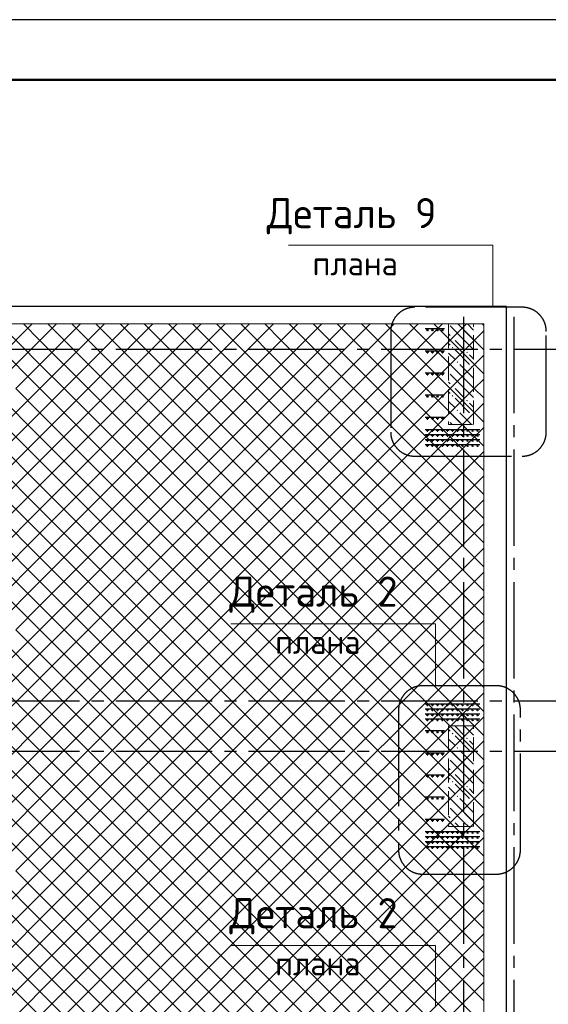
# Model space of a CAD drawing. Header units: millimetres. Extents: x 0 to 50400, y -143 to 35640.
# Tile 11 of 12: x 35650 to 40907, y 25843 to 35640. Entities that reach past the tile are written whole.
import ezdxf

# ---------------------------------------------------------------- set-up
doc = ezdxf.new("R2010")
doc.units = ezdxf.units.MM
doc.linetypes.add('______2', pattern=[324, 240, -84.00000000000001])
doc.linetypes.add('______5', pattern=[1320, 960, -120, 120, -120])
for name, color, linetype, lineweight in [('Standard', 7, 'Continuous', 25), ('ЖБ Перекрытие верхний уровень', 7, 'Continuous', 35), ('ЖБ Пилон', 7, 'Continuous', 35), ('Общий01', 7, 'Continuous', 13)]:
    doc.layers.add(name, color=color, linetype=linetype, lineweight=lineweight)
doc.layers.add('Вспомогательная арматура', color=7, linetype='Continuous', lineweight=18, true_color=0x656565)
doc.layers.add('Поперечная арматура', color=7, linetype='Continuous', lineweight=18, true_color=0x5a2814)
doc.layers.add('Оси', color=7, linetype='______5', true_color=0x656565)
doc.styles.add('ISOCPEUR', font='txt')

msp = doc.modelspace()

# ---------------------------------------------------------------- hatches: boundary and pattern name
at = {"layer": 'ЖБ Пилон', "linetype": 'Continuous', "lineweight": 18, "transparency": 33554687}
for points in [[(40043.7890625, 32569.29931640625), (40051.58935546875, 32577.099609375), (40059.38232421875, 32569.29931640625), (40051.58935546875, 32561.49169921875)], [(39947.79052734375, 32473.30078125), (39955.58349609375, 32481.08642578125), (39963.3837890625, 32473.30078125), (39955.58349609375, 32465.50048828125)], [(39947.79052734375, 32377.28759765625), (39955.58349609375, 32385.09521484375), (39963.3837890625, 32377.28759765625), (39955.58349609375, 32369.501953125)], [(40091.77734375, 32329.29931640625), (40099.5849609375, 32337.099609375), (40107.38525390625, 32329.29931640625), (40099.5849609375, 32321.49169921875)], [(39995.7861328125, 32233.30078125), (40003.58642578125, 32241.08642578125), (40011.38671875, 32233.30078125), (40003.58642578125, 32225.50048828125)], [(39915.1025390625, 32137.57351039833), (39915.38818359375, 32137.28759765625), (39915.1025390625, 32137.00248954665)], [(40139.78759765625, 32185.2978515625), (40147.587890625, 32193.09814453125), (40155.38818359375, 32185.2978515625), (40147.587890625, 32177.490234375)], [(40043.7890625, 32089.29931640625), (40051.58935546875, 32097.099609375), (40059.38232421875, 32089.29931640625), (40051.58935546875, 32081.49169921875)], [(39947.79052734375, 31993.30078125), (39955.58349609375, 32001.08642578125), (39963.3837890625, 31993.30078125), (39955.58349609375, 31985.50048828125)], [(39947.79052734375, 31897.28759765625), (39955.58349609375, 31905.09521484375), (39963.3837890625, 31897.28759765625), (39955.58349609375, 31889.501953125)], [(40091.77734375, 31849.29931640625), (40099.5849609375, 31857.099609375), (40107.38525390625, 31849.29931640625), (40099.5849609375, 31841.49169921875)], [(39995.7861328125, 31753.30078125), (40003.58642578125, 31761.08642578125), (40011.38671875, 31753.30078125), (40003.58642578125, 31745.50048828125)], [(39915.1025390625, 31657.57351039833), (39915.38818359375, 31657.28759765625), (39915.1025390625, 31657.00248954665)], [(40139.78759765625, 31705.2978515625), (40147.587890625, 31713.09814453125), (40155.38818359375, 31705.2978515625), (40147.587890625, 31697.490234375)], [(40046.8798828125, 31612.39013671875), (40051.58935546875, 31617.099609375), (40056.29440608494, 31612.39013671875)], [(39947.79052734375, 28537.28759765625), (39955.58349609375, 28545.09521484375), (39963.3837890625, 28537.28759765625), (39955.58349609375, 28529.501953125)], [(40091.77734375, 28489.29931640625), (40099.5849609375, 28497.099609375), (40107.38525390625, 28489.29931640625), (40099.5849609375, 28481.49169921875)], [(39995.7861328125, 28393.30078125), (40003.58642578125, 28401.08642578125), (40011.38671875, 28393.30078125), (40003.58642578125, 28385.4931640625)], [(40139.78759765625, 28345.29052734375), (40147.587890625, 28353.09814453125), (40155.38818359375, 28345.29052734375), (40147.587890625, 28337.490234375)], [(39915.10253906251, 28297.57351039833), (39915.38818359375, 28297.28759765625), (39915.10253906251, 28297.00248954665)], [(40043.7890625, 28249.29931640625), (40051.58935546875, 28257.099609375), (40059.38232421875, 28249.29931640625), (40051.58935546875, 28241.49169921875)], [(39947.79052734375, 28153.30078125), (39955.58349609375, 28161.08642578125), (39963.3837890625, 28153.30078125), (39955.58349609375, 28145.4931640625)], [(39947.79052734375, 28057.28759765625), (39955.58349609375, 28065.09521484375), (39963.3837890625, 28057.28759765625), (39955.58349609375, 28049.501953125)], [(40091.77734375, 28009.29931640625), (40099.5849609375, 28017.099609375), (40107.38525390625, 28009.29931640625), (40099.5849609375, 28001.49169921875)], [(39995.7861328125, 27913.30078125), (40003.58642578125, 27921.08642578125), (40011.38671875, 27913.30078125), (40003.58642578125, 27905.4931640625)], [(40139.78759765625, 27865.29052734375), (40147.587890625, 27873.09814453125), (40155.38818359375, 27865.29052734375), (40147.587890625, 27857.490234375)], [(39915.10253906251, 27817.57351039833), (39915.38818359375, 27817.28759765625), (39915.10253906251, 27817.00248954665)], [(40043.7890625, 27769.29931640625), (40051.58935546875, 27777.099609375), (40059.38232421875, 27769.29931640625), (40051.58935546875, 27761.49169921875)], [(39947.79052734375, 27673.30078125), (39955.58349609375, 27681.10107421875), (39963.3837890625, 27673.30078125), (39955.58349609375, 27665.4931640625)]]:
    msp.add_hatch(color=7, dxfattribs=at).paths.add_polyline_path(points, flags=16)

# ---------------------------------------------------------------- linework, layer by layer
at = {"layer": 'Standard', "color": 7, "linetype": '______5', "lineweight": -3, "transparency": 33554687}
for p, q in [((40647.19482421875, 32778.4716796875), (39580.048828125, 32778.4716796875)), ((39340.048828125, 32538.4716796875), (39340.048828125, 31536.62109375)), ((40887.19482421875, 31536.62109375), (40887.19482421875, 32538.4716796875)), ((39580.048828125, 31296.62109375), (40647.19482421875, 31296.62109375)), ((40390.283203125, 29012.607421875), (39658.13232421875, 29012.607421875)), ((39418.13232421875, 28772.607421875), (39418.13232421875, 27377.76123046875)), ((40630.283203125, 27377.76123046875), (40630.283203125, 28772.607421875)), ((39658.13232421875, 27137.76123046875), (40390.283203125, 27137.76123046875))]:
    msp.add_line(p, q, dxfattribs=at)
at = {"layer": 'Standard', "color": 7, "linetype": 'Continuous', "lineweight": 25, "transparency": 33554687}
msp.add_lwpolyline([(-1.364242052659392e-11, 0), (50400, 0), (50400, 35640), (-1.364242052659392e-11, 35640), (-1.364242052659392e-11, 0)], close=True, dxfattribs=at)
at = {"layer": 'Standard', "color": 7, "linetype": 'Continuous', "lineweight": 50, "transparency": 33554687}
msp.add_lwpolyline([(2399.999999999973, 35040), (49800, 35040), (49800, 600), (2400, 600), (2399.999999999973, 35040)], close=True, dxfattribs=at)
at = {"layer": 'Standard', "color": 254, "linetype": 'Continuous', "lineweight": -3, "true_color": 0xc4c4ff, "transparency": 33554687}
msp.add_lwpolyline([(8785.34912109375, 10041.3720703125), (40492.001953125, 10041.3720703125), (40492.001953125, 32784.68994140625), (8785.34912109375, 32784.68994140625), (8785.34912109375, 10041.3720703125)], dxfattribs=at)
at = {"layer": 'Standard', "color": 7, "linetype": '______5', "lineweight": -3, "transparency": 33554687}
for centre, start, end in [((39580.048828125, 32538.4716796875), 90, 180), ((40647.19482421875, 32538.4716796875), 0, 90), ((39580.048828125, 31536.62109375), 180, 270), ((40647.19482421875, 31536.62109375), 270, 0), ((39658.13232421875, 28772.607421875), 90, 180), ((40390.283203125, 28772.607421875), 0, 90), ((39658.13232421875, 27377.76123046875), 180, 270), ((40390.283203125, 27377.76123046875), 270, 0)]:
    msp.add_arc(centre, 240.0000125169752, start, end, dxfattribs=at)
at = {"layer": 'Вспомогательная арматура', "color": 7, "linetype": 'Continuous', "lineweight": 25, "transparency": 33554687}
for p, q in [((39876.10107421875, 32562.392578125), (39684.10400390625, 32562.392578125)), ((39876.10107421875, 32562.392578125), (39684.10400390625, 32562.392578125)), ((39876.10107421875, 32342.39501953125), (39684.10400390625, 32342.39501953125)), ((39876.10107421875, 32342.39501953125), (39684.10400390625, 32342.39501953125)), ((39876.10107421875, 32122.39013671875), (39684.10400390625, 32122.39013671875)), ((39876.10107421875, 32122.39013671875), (39684.10400390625, 32122.39013671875)), ((39876.10107421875, 31902.392578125), (39684.10400390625, 31902.392578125)), ((39876.10107421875, 31902.392578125), (39684.10400390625, 31902.392578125)), ((39876.10107421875, 31682.3876953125), (39684.10400390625, 31682.3876953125)), ((39876.10107421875, 31682.3876953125), (39684.10400390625, 31682.3876953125)), ((39684.10400390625, 31562.3876953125), (40226.103515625, 31562.3876953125)), ((39684.10400390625, 31562.3876953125), (40226.103515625, 31562.3876953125)), ((39684.10400390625, 31512.392578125), (40226.103515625, 31512.392578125)), ((39684.10400390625, 31512.392578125), (40226.103515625, 31512.392578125)), ((39684.10400390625, 31462.3974609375), (40226.103515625, 31462.3974609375)), ((39684.10400390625, 31462.3974609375), (40226.103515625, 31462.3974609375)), ((39684.10400390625, 31412.3876953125), (40226.103515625, 31412.3876953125)), ((39684.10400390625, 31412.3876953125), (40226.103515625, 31412.3876953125)), ((39684.10400390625, 28832.39501953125), (40226.103515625, 28832.39501953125)), ((39684.10400390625, 28832.39501953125), (40226.103515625, 28832.39501953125)), ((39684.10400390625, 28782.392578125), (40226.103515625, 28782.392578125)), ((39684.10400390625, 28782.392578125), (40226.103515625, 28782.392578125)), ((39684.10400390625, 28732.39013671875), (40226.103515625, 28732.39013671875)), ((39684.10400390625, 28732.39013671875), (40226.103515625, 28732.39013671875)), ((39684.10400390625, 28682.3876953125), (40226.103515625, 28682.3876953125)), ((39684.10400390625, 28682.3876953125), (40226.103515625, 28682.3876953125)), ((39876.10107421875, 28562.3876953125), (39684.10400390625, 28562.3876953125)), ((39876.10107421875, 28562.3876953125), (39684.10400390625, 28562.3876953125)), ((39876.10107421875, 28342.3974609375), (39684.10400390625, 28342.3974609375)), ((39876.10107421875, 28342.3974609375), (39684.10400390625, 28342.3974609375)), ((39876.10107421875, 28122.392578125), (39684.10400390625, 28122.392578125)), ((39876.10107421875, 28122.392578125), (39684.10400390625, 28122.392578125)), ((39876.10107421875, 27902.39501953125), (39684.10400390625, 27902.39501953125)), ((39876.10107421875, 27902.39501953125), (39684.10400390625, 27902.39501953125)), ((39876.10107421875, 27682.39013671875), (39684.10400390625, 27682.39013671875)), ((39876.10107421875, 27682.39013671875), (39684.10400390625, 27682.39013671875)), ((39684.10400390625, 27562.39013671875), (40226.103515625, 27562.39013671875)), ((39684.10400390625, 27562.39013671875), (40226.103515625, 27562.39013671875)), ((39684.10400390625, 27512.39501953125), (40226.103515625, 27512.39501953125)), ((39684.10400390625, 27512.39501953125), (40226.103515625, 27512.39501953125)), ((39684.10400390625, 27462.392578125), (40226.103515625, 27462.392578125)), ((39684.10400390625, 27462.392578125), (40226.103515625, 27462.392578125)), ((39684.10400390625, 27412.39013671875), (40226.103515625, 27412.39013671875)), ((39684.10400390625, 27412.39013671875), (40226.103515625, 27412.39013671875))]:
    msp.add_line(p, q, dxfattribs=at)
at = {"layer": 'ЖБ Перекрытие верхний уровень', "color": 7, "linetype": 'Continuous', "lineweight": 18, "transparency": 33554687}
for p, q in [((40265.10498046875, 32612.3876953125), (33664.92919921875, 32612.3876953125)), ((40265.10498046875, 10312.39013671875), (40265.10498046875, 32612.3876953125))]:
    msp.add_line(p, q, dxfattribs=at)
at = {"layer": 'ЖБ Перекрытие верхний уровень', "color": 254, "linetype": 'Continuous', "lineweight": 18, "transparency": 33554687}
for p, q in [((35131.58935546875, 31969.29931640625), (35774.677734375, 32612.3876953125)), ((35208.5009765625, 32612.3876953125), (35851.58935546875, 31969.29931640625)), ((35448.5009765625, 32612.3876953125), (35851.58935546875, 32209.29931640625)), ((35688.5009765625, 32612.3876953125), (35851.58935546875, 32449.29931640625)), ((35851.58935546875, 32449.29931640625), (36014.677734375, 32612.3876953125)), ((35851.58935546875, 32209.29931640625), (36254.677734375, 32612.3876953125)), ((35851.58935546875, 31969.29931640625), (36494.677734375, 32612.3876953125)), ((35928.5009765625, 32612.3876953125), (36571.58935546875, 31969.29931640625)), ((36091.58935546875, 31969.29931640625), (36734.677734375, 32612.3876953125)), ((36168.5009765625, 32612.3876953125), (36811.58935546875, 31969.29931640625)), ((36331.58935546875, 31969.29931640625), (36974.677734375, 32612.3876953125)), ((36408.5009765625, 32612.3876953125), (37051.58935546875, 31969.29931640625)), ((36571.58935546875, 31969.29931640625), (37214.677734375, 32612.3876953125)), ((36648.5009765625, 32612.3876953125), (37291.58935546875, 31969.29931640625)), ((36811.58935546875, 31969.29931640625), (37454.677734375, 32612.3876953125)), ((36888.5009765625, 32612.3876953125), (37531.58935546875, 31969.29931640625)), ((37051.58935546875, 31969.29931640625), (37694.677734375, 32612.3876953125)), ((37128.5009765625, 32612.3876953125), (37771.58935546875, 31969.29931640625)), ((37291.58935546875, 31969.29931640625), (37934.677734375, 32612.3876953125)), ((37368.5009765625, 32612.3876953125), (38011.58935546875, 31969.29931640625)), ((37531.58935546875, 31969.29931640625), (38174.677734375, 32612.3876953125)), ((37608.5009765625, 32612.3876953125), (38251.58935546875, 31969.29931640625)), ((37848.5009765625, 32612.3876953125), (38251.58935546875, 32209.29931640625)), ((38088.5009765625, 32612.3876953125), (38251.58935546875, 32449.29931640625)), ((38251.58935546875, 32449.29931640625), (38414.677734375, 32612.3876953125)), ((38251.58935546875, 32209.29931640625), (38654.677734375, 32612.3876953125)), ((38251.58935546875, 31969.29931640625), (38894.677734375, 32612.3876953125)), ((38328.5009765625, 32612.3876953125), (38971.58935546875, 31969.29931640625)), ((38491.58935546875, 31969.29931640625), (39134.677734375, 32612.3876953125)), ((38568.5009765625, 32612.3876953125), (39211.58935546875, 31969.29931640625)), ((38731.58935546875, 31969.29931640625), (39374.677734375, 32612.3876953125)), ((38808.5009765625, 32612.3876953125), (39451.58935546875, 31969.29931640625)), ((38971.58935546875, 31969.29931640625), (39614.677734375, 32612.3876953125)), ((39048.5009765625, 32612.3876953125), (39691.58935546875, 31969.29931640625)), ((39211.58935546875, 31969.29931640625), (39854.677734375, 32612.3876953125)), ((39288.5009765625, 32612.3876953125), (39931.58935546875, 31969.29931640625)), ((39451.58935546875, 31969.29931640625), (40094.677734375, 32612.3876953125)), ((39528.5009765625, 32612.3876953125), (40171.58935546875, 31969.29931640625)), ((39691.58935546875, 31969.29931640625), (40265.10498046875, 32542.81494140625)), ((39768.5009765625, 32612.3876953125), (40265.10498046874, 32115.78369140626)), ((40008.5009765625, 32612.3876953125), (40265.10498046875, 32355.78369140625)), ((40248.5009765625, 32612.3876953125), (40265.10498046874, 32595.78369140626)), ((35371.58935546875, 31969.29931640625), (35851.58935546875, 32449.29931640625)), ((35851.58935546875, 32449.29931640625), (36331.58935546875, 31969.29931640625)), ((37771.58935546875, 31969.29931640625), (38251.58935546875, 32449.29931640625)), ((38251.58935546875, 32449.29931640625), (38731.58935546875, 31969.29931640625)), ((39931.58935546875, 31969.29931640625), (40265.10498046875, 32302.81494140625)), ((35611.58935546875, 31969.29931640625), (35851.58935546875, 32209.29931640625)), ((35851.58935546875, 32209.29931640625), (36091.58935546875, 31969.29931640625)), ((38011.58935546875, 31969.29931640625), (38251.58935546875, 32209.29931640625)), ((38251.58935546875, 32209.29931640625), (38491.58935546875, 31969.29931640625)), ((40171.58935546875, 31969.29931640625), (40265.10498046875, 32062.81494140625)), ((33931.58935546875, 31969.29931640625), (35851.58935546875, 30049.29931640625)), ((34171.58935546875, 31969.29931640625), (35851.58935546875, 30289.29931640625)), ((34411.58935546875, 31969.29931640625), (35851.58935546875, 30529.29931640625)), ((34651.58935546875, 31969.29931640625), (35851.58935546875, 30769.29931640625)), ((34891.58935546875, 31969.29931640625), (35851.58935546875, 31009.29931640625)), ((35131.58935546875, 31969.29931640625), (35851.58935546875, 31249.29931640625)), ((35371.58935546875, 31969.29931640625), (35851.58935546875, 31489.29931640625)), ((35611.58935546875, 31969.29931640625), (35851.58935546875, 31729.29931640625)), ((35851.58935546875, 31729.29931640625), (36091.58935546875, 31969.29931640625)), ((35851.58935546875, 31489.29931640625), (36331.58935546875, 31969.29931640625)), ((35851.58935546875, 31249.29931640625), (36571.58935546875, 31969.29931640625)), ((35851.58935546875, 31009.29931640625), (36811.58935546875, 31969.29931640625)), ((35851.58935546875, 30769.29931640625), (37051.58935546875, 31969.29931640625)), ((35851.58935546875, 30529.29931640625), (37291.58935546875, 31969.29931640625)), ((35851.58935546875, 30289.29931640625), (37531.58935546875, 31969.29931640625)), ((35851.58935546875, 30049.29931640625), (37771.58935546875, 31969.29931640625)), ((35851.58935546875, 29809.29931640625), (38011.58935546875, 31969.29931640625)), ((35851.58935546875, 29569.29931640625), (38251.58935546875, 31969.29931640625)), ((35851.58935546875, 31969.29931640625), (38251.58935546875, 29569.29931640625)), ((36091.58935546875, 31969.29931640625), (38251.58935546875, 29809.29931640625)), ((36331.58935546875, 31969.29931640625), (38251.58935546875, 30049.29931640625)), ((36571.58935546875, 31969.29931640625), (38251.58935546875, 30289.29931640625)), ((36811.58935546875, 31969.29931640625), (38251.58935546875, 30529.29931640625)), ((37051.58935546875, 31969.29931640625), (38251.58935546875, 30769.29931640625)), ((37291.58935546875, 31969.29931640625), (38251.58935546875, 31009.29931640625)), ((37531.58935546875, 31969.29931640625), (38251.58935546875, 31249.29931640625)), ((37771.58935546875, 31969.29931640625), (38251.58935546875, 31489.29931640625)), ((38011.58935546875, 31969.29931640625), (38251.58935546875, 31729.29931640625)), ((38251.58935546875, 31729.29931640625), (38491.58935546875, 31969.29931640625)), ((38251.58935546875, 31489.29931640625), (38731.58935546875, 31969.29931640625)), ((38251.58935546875, 31249.29931640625), (38971.58935546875, 31969.29931640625)), ((38251.58935546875, 31009.29931640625), (39211.58935546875, 31969.29931640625)), ((38251.58935546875, 30769.29931640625), (39451.58935546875, 31969.29931640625)), ((38251.58935546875, 30529.29931640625), (39691.58935546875, 31969.29931640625)), ((38251.58935546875, 30289.29931640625), (39931.58935546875, 31969.29931640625)), ((38251.58935546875, 30049.29931640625), (40171.58935546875, 31969.29931640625)), ((38251.58935546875, 31969.29931640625), (40265.10498046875, 29955.78369140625)), ((38491.58935546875, 31969.29931640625), (40265.10498046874, 30195.78369140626)), ((38731.58935546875, 31969.29931640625), (40265.10498046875, 30435.78369140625)), ((38971.58935546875, 31969.29931640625), (40265.10498046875, 30675.78369140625)), ((39211.58935546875, 31969.29931640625), (40265.10498046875, 30915.78369140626)), ((39451.58935546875, 31969.29931640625), (40265.10498046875, 31155.78369140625)), ((39691.58935546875, 31969.29931640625), (40265.10498046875, 31395.78369140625)), ((39931.58935546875, 31969.29931640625), (40265.10498046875, 31635.78369140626)), ((40171.58935546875, 31969.29931640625), (40265.10498046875, 31875.78369140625)), ((38251.58935546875, 29809.29931640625), (40265.10498046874, 31822.81494140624)), ((35851.58935546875, 31729.29931640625), (38011.58935546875, 29569.29931640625)), ((36091.58935546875, 29569.29931640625), (38251.58935546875, 31729.29931640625)), ((38251.58935546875, 31729.29931640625), (40265.10498046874, 29715.78369140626)), ((38251.58935546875, 29569.29931640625), (40265.10498046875, 31582.81494140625)), ((35851.58935546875, 31489.29931640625), (37771.58935546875, 29569.29931640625)), ((36331.58935546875, 29569.29931640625), (38251.58935546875, 31489.29931640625)), ((38251.58935546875, 31489.29931640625), (40171.58935546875, 29569.29931640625)), ((38491.58935546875, 29569.29931640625), (40265.10498046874, 31342.81494140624)), ((35851.58935546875, 31249.29931640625), (37531.58935546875, 29569.29931640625)), ((36571.58935546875, 29569.29931640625), (38251.58935546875, 31249.29931640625)), ((38251.58935546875, 31249.29931640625), (39931.58935546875, 29569.29931640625)), ((38731.58935546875, 29569.29931640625), (40265.10498046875, 31102.81494140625)), ((35851.58935546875, 31009.29931640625), (37291.58935546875, 29569.29931640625)), ((36811.58935546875, 29569.29931640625), (38251.58935546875, 31009.29931640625)), ((38251.58935546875, 31009.29931640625), (39691.58935546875, 29569.29931640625)), ((38971.58935546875, 29569.29931640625), (40265.10498046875, 30862.81494140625)), ((34651.58935546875, 29569.29931640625), (35851.58935546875, 30769.29931640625)), ((35851.58935546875, 30769.29931640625), (37051.58935546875, 29569.29931640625)), ((37051.58935546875, 29569.29931640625), (38251.58935546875, 30769.29931640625)), ((38251.58935546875, 30769.29931640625), (39451.58935546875, 29569.29931640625)), ((39211.58935546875, 29569.29931640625), (40265.10498046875, 30622.81494140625)), ((34891.58935546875, 29569.29931640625), (35851.58935546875, 30529.29931640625)), ((35851.58935546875, 30529.29931640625), (36811.58935546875, 29569.29931640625)), ((37291.58935546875, 29569.29931640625), (38251.58935546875, 30529.29931640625)), ((38251.58935546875, 30529.29931640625), (39211.58935546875, 29569.29931640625)), ((39451.58935546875, 29569.29931640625), (40265.10498046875, 30382.81494140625)), ((35131.58935546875, 29569.29931640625), (35851.58935546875, 30289.29931640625)), ((35851.58935546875, 30289.29931640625), (36571.58935546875, 29569.29931640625)), ((37531.58935546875, 29569.29931640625), (38251.58935546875, 30289.29931640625)), ((38251.58935546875, 30289.29931640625), (38971.58935546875, 29569.29931640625)), ((39691.58935546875, 29569.29931640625), (40265.10498046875, 30142.81494140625)), ((35371.58935546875, 29569.29931640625), (35851.58935546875, 30049.29931640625)), ((35851.58935546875, 30049.29931640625), (36331.58935546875, 29569.29931640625)), ((37771.58935546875, 29569.29931640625), (38251.58935546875, 30049.29931640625)), ((38251.58935546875, 30049.29931640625), (38731.58935546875, 29569.29931640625)), ((39931.58935546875, 29569.29931640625), (40265.10498046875, 29902.81494140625)), ((35611.58935546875, 29569.29931640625), (35851.58935546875, 29809.29931640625)), ((35851.58935546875, 29809.29931640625), (36091.58935546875, 29569.29931640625)), ((38011.58935546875, 29569.29931640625), (38251.58935546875, 29809.29931640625)), ((38251.58935546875, 29809.29931640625), (38491.58935546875, 29569.29931640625)), ((40171.58935546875, 29569.29931640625), (40265.10498046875, 29662.81494140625)), ((34651.58935546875, 29569.29931640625), (35851.58935546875, 28369.29931640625)), ((34891.58935546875, 29569.29931640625), (35851.58935546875, 28609.29931640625)), ((35131.58935546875, 29569.29931640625), (35851.58935546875, 28849.29931640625)), ((35371.58935546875, 29569.29931640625), (35851.58935546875, 29089.29931640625)), ((35611.58935546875, 29569.29931640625), (35851.58935546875, 29329.29931640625)), ((35851.58935546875, 29329.29931640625), (36091.58935546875, 29569.29931640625)), ((35851.58935546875, 29089.29931640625), (36331.58935546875, 29569.29931640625)), ((35851.58935546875, 28849.29931640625), (36571.58935546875, 29569.29931640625)), ((35851.58935546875, 28609.29931640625), (36811.58935546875, 29569.29931640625)), ((35851.58935546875, 28369.29931640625), (37051.58935546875, 29569.29931640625)), ((35851.58935546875, 28129.29931640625), (37291.58935546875, 29569.29931640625)), ((35851.58935546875, 27889.29931640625), (37531.58935546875, 29569.29931640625)), ((35851.58935546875, 27649.29931640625), (37771.58935546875, 29569.29931640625)), ((35851.58935546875, 27409.29931640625), (38011.58935546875, 29569.29931640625)), ((35851.58935546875, 27169.29931640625), (38251.58935546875, 29569.29931640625)), ((35851.58935546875, 29569.29931640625), (38251.58935546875, 27169.29931640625)), ((36091.58935546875, 29569.29931640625), (38251.58935546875, 27409.29931640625)), ((36331.58935546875, 29569.29931640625), (38251.58935546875, 27649.29931640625)), ((36571.58935546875, 29569.29931640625), (38251.58935546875, 27889.29931640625)), ((36811.58935546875, 29569.29931640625), (38251.58935546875, 28129.29931640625)), ((37051.58935546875, 29569.29931640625), (38251.58935546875, 28369.29931640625)), ((37291.58935546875, 29569.29931640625), (38251.58935546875, 28609.29931640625)), ((37531.58935546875, 29569.29931640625), (38251.58935546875, 28849.29931640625)), ((37771.58935546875, 29569.29931640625), (38251.58935546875, 29089.29931640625)), ((38011.58935546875, 29569.29931640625), (38251.58935546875, 29329.29931640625)), ((38251.58935546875, 29329.29931640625), (38491.58935546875, 29569.29931640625)), ((38251.58935546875, 29089.29931640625), (38731.58935546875, 29569.29931640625)), ((38251.58935546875, 28849.29931640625), (38971.58935546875, 29569.29931640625)), ((38251.58935546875, 28609.29931640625), (39211.58935546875, 29569.29931640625)), ((38251.58935546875, 28369.29931640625), (39451.58935546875, 29569.29931640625)), ((38251.58935546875, 28129.29931640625), (39691.58935546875, 29569.29931640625)), ((38251.58935546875, 27889.29931640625), (39931.58935546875, 29569.29931640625)), ((38251.58935546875, 27649.29931640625), (40171.58935546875, 29569.29931640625)), ((38251.58935546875, 29569.29931640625), (40265.10498046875, 27555.78369140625)), ((38491.58935546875, 29569.29931640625), (40265.10498046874, 27795.78369140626)), ((38731.58935546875, 29569.29931640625), (40265.10498046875, 28035.78369140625)), ((38971.58935546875, 29569.29931640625), (40265.10498046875, 28275.78369140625)), ((39211.58935546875, 29569.29931640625), (40265.10498046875, 28515.78369140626)), ((39451.58935546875, 29569.29931640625), (40265.10498046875, 28755.78369140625)), ((39691.58935546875, 29569.29931640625), (40265.10498046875, 28995.78369140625)), ((39931.58935546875, 29569.29931640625), (40265.10498046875, 29235.78369140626)), ((40171.58935546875, 29569.29931640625), (40265.10498046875, 29475.78369140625)), ((38251.58935546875, 27409.29931640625), (40265.10498046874, 29422.81494140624)), ((35851.58935546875, 29329.29931640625), (38011.58935546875, 27169.29931640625)), ((36091.58935546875, 27169.29931640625), (38251.58935546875, 29329.29931640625)), ((38251.58935546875, 29329.29931640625), (40265.10498046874, 27315.78369140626)), ((38251.58935546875, 27169.29931640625), (40265.10498046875, 29182.81494140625)), ((35851.58935546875, 29089.29931640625), (37771.58935546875, 27169.29931640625)), ((36331.58935546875, 27169.29931640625), (38251.58935546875, 29089.29931640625)), ((38251.58935546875, 29089.29931640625), (40171.58935546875, 27169.29931640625)), ((38491.58935546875, 27169.29931640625), (40265.10498046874, 28942.81494140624)), ((35851.58935546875, 28849.29931640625), (37531.58935546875, 27169.29931640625)), ((36571.58935546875, 27169.29931640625), (38251.58935546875, 28849.29931640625)), ((38251.58935546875, 28849.29931640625), (39931.58935546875, 27169.29931640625)), ((35851.58935546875, 28609.29931640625), (37291.58935546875, 27169.29931640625)), ((36811.58935546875, 27169.29931640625), (38251.58935546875, 28609.29931640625)), ((38251.58935546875, 28609.29931640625), (39691.58935546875, 27169.29931640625)), ((38731.58935546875, 27169.29931640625), (40265.10498046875, 28702.81494140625)), ((38971.58935546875, 27169.29931640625), (40265.10498046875, 28462.81494140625)), ((35851.58935546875, 28369.29931640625), (37051.58935546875, 27169.29931640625)), ((37051.58935546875, 27169.29931640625), (38251.58935546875, 28369.29931640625)), ((38251.58935546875, 28369.29931640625), (39451.58935546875, 27169.29931640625)), ((39211.58935546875, 27169.29931640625), (40265.10498046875, 28222.81494140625)), ((35851.58935546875, 28129.29931640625), (36811.58935546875, 27169.29931640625)), ((37291.58935546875, 27169.29931640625), (38251.58935546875, 28129.29931640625)), ((38251.58935546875, 28129.29931640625), (39211.58935546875, 27169.29931640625)), ((39451.58935546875, 27169.29931640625), (40265.10498046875, 27982.81494140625)), ((35851.58935546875, 27889.29931640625), (36571.58935546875, 27169.29931640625)), ((37531.58935546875, 27169.29931640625), (38251.58935546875, 27889.29931640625)), ((38251.58935546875, 27889.29931640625), (38971.58935546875, 27169.29931640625)), ((39691.58935546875, 27169.29931640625), (40265.10498046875, 27742.81494140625)), ((35371.58935546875, 27169.29931640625), (35851.58935546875, 27649.29931640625)), ((35851.58935546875, 27649.29931640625), (36331.58935546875, 27169.29931640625)), ((37771.58935546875, 27169.29931640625), (38251.58935546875, 27649.29931640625)), ((38251.58935546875, 27649.29931640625), (38731.58935546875, 27169.29931640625)), ((39931.58935546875, 27169.29931640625), (40265.10498046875, 27502.81494140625)), ((35611.58935546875, 27169.29931640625), (35851.58935546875, 27409.29931640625)), ((35851.58935546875, 27409.29931640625), (36091.58935546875, 27169.29931640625)), ((38011.58935546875, 27169.29931640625), (38251.58935546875, 27409.29931640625)), ((38251.58935546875, 27409.29931640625), (38491.58935546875, 27169.29931640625)), ((40171.58935546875, 27169.29931640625), (40265.10498046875, 27262.81494140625)), ((35371.58935546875, 27169.29931640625), (35851.58935546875, 26689.29931640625)), ((35611.58935546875, 27169.29931640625), (35851.58935546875, 26929.29931640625)), ((35851.58935546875, 26929.29931640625), (36091.58935546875, 27169.29931640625)), ((35851.58935546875, 26689.29931640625), (36331.58935546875, 27169.29931640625)), ((35851.58935546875, 26449.29931640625), (36571.58935546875, 27169.29931640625)), ((35851.58935546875, 26209.29931640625), (36811.58935546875, 27169.29931640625)), ((35851.58935546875, 25969.29931640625), (37051.58935546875, 27169.29931640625)), ((35851.58935546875, 25729.29931640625), (37291.58935546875, 27169.29931640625)), ((35851.58935546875, 25489.29931640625), (37531.58935546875, 27169.29931640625)), ((35851.58935546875, 27169.29931640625), (38251.58935546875, 24769.29931640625)), ((36091.58935546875, 27169.29931640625), (38251.58935546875, 25009.29931640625)), ((36331.58935546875, 27169.29931640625), (38251.58935546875, 25249.29931640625)), ((36571.58935546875, 27169.29931640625), (38251.58935546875, 25489.29931640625)), ((36811.58935546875, 27169.29931640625), (38251.58935546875, 25729.29931640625)), ((37051.58935546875, 27169.29931640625), (38251.58935546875, 25969.29931640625)), ((37291.58935546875, 27169.29931640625), (38251.58935546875, 26209.29931640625)), ((37531.58935546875, 27169.29931640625), (38251.58935546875, 26449.29931640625)), ((37771.58935546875, 27169.29931640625), (38251.58935546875, 26689.29931640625)), ((38011.58935546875, 27169.29931640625), (38251.58935546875, 26929.29931640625)), ((38251.58935546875, 26929.29931640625), (38491.58935546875, 27169.29931640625)), ((38251.58935546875, 26689.29931640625), (38731.58935546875, 27169.29931640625)), ((38251.58935546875, 26449.29931640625), (38971.58935546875, 27169.29931640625)), ((38251.58935546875, 26209.29931640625), (39211.58935546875, 27169.29931640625)), ((38251.58935546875, 25969.29931640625), (39451.58935546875, 27169.29931640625)), ((38251.58935546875, 25729.29931640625), (39691.58935546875, 27169.29931640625)), ((38251.58935546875, 25489.29931640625), (39931.58935546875, 27169.29931640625)), ((38251.58935546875, 25249.29931640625), (40171.58935546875, 27169.29931640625)), ((38251.58935546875, 27169.29931640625), (40265.10498046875, 25155.78369140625)), ((38491.58935546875, 27169.29931640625), (40265.10498046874, 25395.78369140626)), ((38731.58935546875, 27169.29931640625), (40265.10498046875, 25635.78369140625)), ((38971.58935546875, 27169.29931640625), (40265.10498046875, 25875.78369140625)), ((39211.58935546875, 27169.29931640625), (40265.10498046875, 26115.78369140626)), ((39451.58935546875, 27169.29931640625), (40265.10498046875, 26355.78369140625)), ((39691.58935546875, 27169.29931640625), (40265.10498046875, 26595.78369140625)), ((39931.58935546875, 27169.29931640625), (40265.10498046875, 26835.78369140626)), ((40171.58935546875, 27169.29931640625), (40265.10498046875, 27075.78369140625)), ((38251.58935546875, 25009.29931640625), (40265.10498046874, 27022.81494140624)), ((35851.58935546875, 26929.29931640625), (38011.58935546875, 24769.29931640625)), ((36091.58935546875, 24769.29931640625), (38251.58935546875, 26929.29931640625)), ((38251.58935546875, 26929.29931640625), (40265.10498046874, 24915.78369140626)), ((38251.58935546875, 24769.29931640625), (40265.10498046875, 26782.81494140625)), ((35851.58935546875, 26689.29931640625), (37771.58935546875, 24769.29931640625)), ((36331.58935546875, 24769.29931640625), (38251.58935546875, 26689.29931640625)), ((38251.58935546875, 26689.29931640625), (40171.58935546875, 24769.29931640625)), ((38491.58935546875, 24769.29931640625), (40265.10498046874, 26542.81494140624)), ((35851.58935546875, 26449.29931640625), (37531.58935546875, 24769.29931640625)), ((36571.58935546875, 24769.29931640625), (38251.58935546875, 26449.29931640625)), ((38251.58935546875, 26449.29931640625), (39931.58935546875, 24769.29931640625)), ((38731.58935546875, 24769.29931640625), (40265.10498046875, 26302.81494140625)), ((35851.58935546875, 26209.29931640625), (37291.58935546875, 24769.29931640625)), ((36811.58935546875, 24769.29931640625), (38251.58935546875, 26209.29931640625)), ((38251.58935546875, 26209.29931640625), (39691.58935546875, 24769.29931640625)), ((38971.58935546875, 24769.29931640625), (40265.10498046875, 26062.81494140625)), ((35851.58935546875, 25969.29931640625), (37051.58935546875, 24769.29931640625)), ((37051.58935546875, 24769.29931640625), (38251.58935546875, 25969.29931640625)), ((38251.58935546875, 25969.29931640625), (39451.58935546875, 24769.29931640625))]:
    msp.add_line(p, q, dxfattribs=at)
for points in [[(33664.92919921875, 29782.63916015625), (34329.09007262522, 30446.80003356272), (34329.09007262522, 30446.80003356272), (35851.58935546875, 31969.29931640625)], [(33691.58935546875, 31969.29931640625), (33937.6081669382, 31723.28050493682), (33937.6081669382, 31723.28050493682), (35851.58935546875, 29809.29931640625)], [(33664.92919921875, 31755.95947265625), (34043.77292359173, 31377.11574828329), (34043.77292359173, 31377.11574828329), (35851.58935546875, 29569.29931640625)], [(33691.58935546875, 29569.29931640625), (34385.41967493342, 30263.12963587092), (34385.41967493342, 30263.12963587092), (35851.58935546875, 31729.29931640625)], [(33931.58935546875, 29569.29931640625), (34441.74927724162, 30079.45923817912), (34441.74927724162, 30079.45923817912), (35851.58935546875, 31489.29931640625)], [(34171.58935546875, 29569.29931640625), (34498.07887954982, 29895.78884048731), (34498.07887954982, 29895.78884048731), (35851.58935546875, 31249.29931640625)], [(34411.58935546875, 29569.29931640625), (34554.40848185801, 29712.1184427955), (34554.40848185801, 29712.1184427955), (35851.58935546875, 31009.29931640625)], [(33664.92919921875, 27382.63916015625), (34892.38609570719, 28610.09605664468), (34892.38609570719, 28610.09605664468), (35851.58935546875, 29569.29931640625)], [(33691.58935546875, 29569.29931640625), (34999.25573347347, 28261.63293840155), (34999.25573347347, 28261.63293840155), (35851.58935546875, 27409.29931640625)], [(33931.58935546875, 29569.29931640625), (34893.09097681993, 28607.79769505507), (34893.09097681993, 28607.79769505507), (35851.58935546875, 27649.29931640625)], [(34171.58935546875, 29569.29931640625), (34786.92622016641, 28953.9624517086), (34786.92622016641, 28953.9624517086), (35851.58935546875, 27889.29931640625)], [(34411.58935546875, 29569.29931640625), (34680.76146351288, 29300.12720836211), (34680.76146351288, 29300.12720836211), (35851.58935546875, 28129.29931640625)], [(33664.92919921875, 29355.95947265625), (35105.42049012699, 27915.46818174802), (35105.42049012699, 27915.46818174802), (35851.58935546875, 27169.29931640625)], [(33691.58935546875, 27169.29931640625), (34948.71569801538, 28426.42565895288), (34948.71569801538, 28426.42565895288), (35851.58935546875, 29329.29931640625)], [(33931.58935546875, 27169.29931640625), (35005.04530032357, 28242.75526126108), (35005.04530032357, 28242.75526126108), (35851.58935546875, 29089.29931640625)], [(34171.58935546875, 27169.29931640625), (35061.37490263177, 28059.08486356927), (35061.37490263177, 28059.08486356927), (35851.58935546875, 28849.29931640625)], [(34411.58935546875, 27169.29931640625), (35117.70450493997, 27875.41446587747), (35117.70450493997, 27875.41446587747), (35851.58935546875, 28609.29931640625)], [(34651.58935546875, 27169.29931640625), (35174.03410724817, 27691.74406818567), (35174.03410724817, 27691.74406818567), (35851.58935546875, 28369.29931640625)], [(34891.58935546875, 27169.29931640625), (35230.36370955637, 27508.07367049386), (35230.36370955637, 27508.07367049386), (35851.58935546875, 28129.29931640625)], [(35131.58935546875, 27169.29931640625), (35286.69331186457, 27324.40327280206), (35286.69331186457, 27324.40327280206), (35851.58935546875, 27889.29931640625)], [(33664.92919921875, 24982.63916015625), (35455.68211878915, 26773.39207972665), (35455.68211878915, 26773.39207972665), (35851.58935546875, 27169.29931640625)], [(34411.58935546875, 27169.29931640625), (35742.40903004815, 25838.47964182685), (35742.40903004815, 25838.47964182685), (35851.58935546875, 25729.29931640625)], [(34651.58935546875, 27169.29931640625), (35636.24427339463, 26184.64439848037), (35636.24427339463, 26184.64439848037), (35851.58935546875, 25969.29931640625)], [(34891.58935546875, 27169.29931640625), (35530.07951674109, 26530.80915513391), (35530.07951674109, 26530.80915513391), (35851.58935546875, 26209.29931640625)], [(35131.58935546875, 27169.29931640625), (35423.91476008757, 26876.97391178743), (35423.91476008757, 26876.97391178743), (35851.58935546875, 26449.29931640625)], [(35851.58935546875, 25249.29931640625), (35906.31893725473, 25304.02889819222), (35906.31893725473, 25304.02889819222), (37771.58935546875, 27169.29931640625)], [(35851.58935546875, 25009.29931640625), (35962.64853956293, 25120.35850050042), (35962.64853956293, 25120.35850050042), (38011.58935546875, 27169.29931640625)], [(35851.58935546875, 24769.29931640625), (36018.97814187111, 24936.68810280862), (36018.97814187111, 24936.68810280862), (38251.58935546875, 27169.29931640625)], [(33691.58935546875, 24769.29931640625), (35512.01172109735, 26589.72168203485), (35512.01172109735, 26589.72168203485), (35851.58935546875, 26929.29931640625)], [(33931.58935546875, 24769.29931640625), (35568.34132340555, 26406.05128434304), (35568.34132340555, 26406.05128434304), (35851.58935546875, 26689.29931640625)], [(34171.58935546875, 24769.29931640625), (35624.67092571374, 26222.38088665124), (35624.67092571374, 26222.38088665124), (35851.58935546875, 26449.29931640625)], [(34411.58935546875, 24769.29931640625), (35681.00052802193, 26038.71048895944), (35681.00052802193, 26038.71048895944), (35851.58935546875, 26209.29931640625)], [(34651.58935546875, 24769.29931640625), (35737.33013033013, 25855.04009126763), (35737.33013033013, 25855.04009126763), (35851.58935546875, 25969.29931640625)]]:
    msp.add_lwpolyline(points, dxfattribs=at)
at = {"layer": 'ЖБ Пилон', "color": 253, "linetype": '______2', "lineweight": 13, "true_color": 0xa0a0a0, "transparency": 33554687}
for p, q in [((40165.10009765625, 32612.3876953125), (39915.1025390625, 32612.3876953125)), ((39915.1025390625, 32612.3876953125), (39915.1025390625, 31612.39013671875)), ((40165.10009765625, 31612.39013671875), (40165.10009765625, 32612.3876953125)), ((39915.1025390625, 31612.39013671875), (40165.10009765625, 31612.39013671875)), ((40165.10009765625, 28612.39013671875), (39915.1025390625, 28612.39013671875)), ((39915.1025390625, 28612.39013671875), (39915.1025390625, 27612.38525390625)), ((40165.10009765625, 27612.38525390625), (40165.10009765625, 28612.39013671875)), ((39915.1025390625, 27612.38525390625), (40165.10009765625, 27612.38525390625))]:
    msp.add_line(p, q, dxfattribs=at)
at = {"layer": 'ЖБ Пилон', "color": 9, "linetype": 'Continuous', "lineweight": 18, "true_color": 0xc7c7c7, "transparency": 33554687}
for p, q in [((40075.58349609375, 32449.29931640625), (39931.58935546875, 32593.30078125)), ((40008.49903476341, 32612.3876953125), (40027.587890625, 32593.30078125)), ((40075.58349609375, 32545.2978515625), (40165.10009765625, 32455.78807915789)), ((40165.10009765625, 32551.787109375), (40104.49951171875, 32612.3876953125)), ((39915.1025390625, 32513.7744140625), (39931.58935546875, 32497.28759765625)), ((39979.5849609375, 32449.29931640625), (40075.58349609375, 32353.30078125)), ((40075.58349609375, 32449.29931640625), (40165.10009765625, 32359.78954400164)), ((39931.58935546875, 32401.2890625), (39915.1025390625, 32417.77839444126)), ((39979.5849609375, 32353.30078125), (40123.58642578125, 32209.29931640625)), ((39915.1025390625, 32321.77001953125), (39979.5849609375, 32257.28759765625)), ((40165.10009765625, 32263.77784559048), (40123.58642578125, 32305.2978515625)), ((39915.1025390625, 32225.77469032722), (40027.587890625, 32113.30078125)), ((40165.10009765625, 32071.787109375), (40027.587890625, 32209.29931640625)), ((40075.58349609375, 31969.29931640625), (39931.58935546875, 32113.30078125)), ((40075.58349609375, 32065.2978515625), (40165.10009765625, 31975.78807915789)), ((39915.1025390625, 32033.7744140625), (39931.58935546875, 32017.28759765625)), ((39979.5849609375, 31969.29931640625), (40075.58349609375, 31873.30078125)), ((40075.58349609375, 31969.29931640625), (40165.10009765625, 31879.78954400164)), ((39931.58935546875, 31921.2890625), (39915.1025390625, 31937.77839444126)), ((39915.1025390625, 31841.77001953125), (39979.5849609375, 31777.28759765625)), ((39979.5849609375, 31873.30078125), (40123.58642578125, 31729.29931640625)), ((39915.1025390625, 31745.77469032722), (40027.587890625, 31633.30078125)), ((40165.10009765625, 31783.77784559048), (40123.58642578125, 31825.2978515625)), ((40144.4970703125, 31612.39013671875), (40027.587890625, 31729.29931640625)), ((39952.49893644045, 31612.39013671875), (39931.58935546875, 31633.30078125)), ((39979.5849609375, 28609.29931640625), (40075.58349609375, 28513.30078125)), ((40075.58349609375, 28609.29931640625), (40072.4928329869, 28612.39013671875)), ((40075.58349609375, 28609.29931640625), (40165.10009765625, 28519.78954400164)), ((39931.58935546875, 28561.2890625), (39915.1025390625, 28577.77839444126)), ((39979.5849609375, 28513.30078125), (40123.58642578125, 28369.29931640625)), ((39915.10253906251, 28481.77001953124), (39979.5849609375, 28417.28759765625)), ((40165.10009765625, 28423.77685546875), (40123.58642578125, 28465.29052734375)), ((39915.10253906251, 28385.77469032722), (40027.587890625, 28273.30078125)), ((40165.10009765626, 28231.78011521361), (40027.587890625, 28369.29931640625)), ((40075.58349609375, 28129.29931640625), (39931.58935546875, 28273.30078125)), ((40075.58349609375, 28225.29052734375), (40165.10009765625, 28135.78758409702)), ((39915.10253906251, 28193.77441406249), (39931.58935546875, 28177.28759765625)), ((39979.5849609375, 28129.29931640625), (40075.58349609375, 28033.30078125)), ((40075.58349609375, 28129.29931640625), (40165.10009765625, 28039.78954400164)), ((39931.58935546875, 28081.2890625), (39915.1025390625, 28097.77839444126)), ((39979.5849609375, 28033.30078125), (40123.58642578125, 27889.29931640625)), ((39915.10253906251, 28001.77001953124), (39979.5849609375, 27937.28759765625)), ((40165.10009765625, 27943.77685546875), (40123.58642578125, 27985.29052734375)), ((39915.10253906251, 27905.77469032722), (40027.587890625, 27793.30078125)), ((40165.10009765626, 27751.78011521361), (40027.587890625, 27889.29931640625)), ((40075.58349609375, 27649.29931640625), (39931.58935546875, 27793.30078125)), ((40075.58349609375, 27745.29052734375), (40165.10009765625, 27655.78758409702)), ((39915.10253906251, 27713.77441406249), (39931.58935546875, 27697.28759765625)), ((39979.5849609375, 27649.29931640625), (40016.4990234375, 27612.38525390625)), ((40075.58349609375, 27649.29931640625), (40112.50037495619, 27612.38525390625)), ((39920.49485684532, 27612.38525390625), (39915.1025390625, 27617.77839444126))]:
    msp.add_line(p, q, dxfattribs=at)
at = {"layer": 'Общий01', "color": 7, "linetype": 'Continuous', "lineweight": 13, "transparency": 33554687}
for points in [[(38322.44384765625, 33394.81201171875), (40355.302734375, 33394.81201171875), (40355.302734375, 32778.4716796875)], [(37751.3818359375, 29628.94775390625), (39784.248046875, 29628.94775390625), (39784.248046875, 29012.607421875)], [(37751.3818359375, 26428.95263671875), (39784.248046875, 26428.95263671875), (39784.248046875, 25812.6123046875)]]:
    msp.add_lwpolyline(points, dxfattribs=at)
at = {"layer": 'Оси', "color": 8, "linetype": '______5', "lineweight": -3, "transparency": 33554687}
for p, q in [((40065.1025390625, 32684.6923828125), (40065.1025390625, 8526.83349609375)), ((40565.10498046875, 32684.6923828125), (40565.10498046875, 8526.83349609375)), ((8885.35400390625, 32362.39013671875), (42962.9443359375, 32362.39013671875)), ((8885.35400390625, 28862.39501953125), (42962.9443359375, 28862.39501953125)), ((8885.35400390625, 28362.392578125), (42962.9443359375, 28362.392578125))]:
    msp.add_line(p, q, dxfattribs=at)
at = {"layer": 'Поперечная арматура', "color": 7, "linetype": 'Continuous', "lineweight": 50, "transparency": 33554687}
for centre in [(39705.1025390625, 32552.39501953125), (39755.1123046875, 32552.39501953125), (39805.107421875, 32552.39501953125), (39855.1025390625, 32552.39501953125), (39705.1025390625, 32332.39013671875), (39755.1123046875, 32332.39013671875), (39805.107421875, 32332.39013671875), (39855.1025390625, 32332.39013671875), (39705.1025390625, 32112.392578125), (39755.1123046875, 32112.392578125), (39805.107421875, 32112.392578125), (39855.1025390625, 32112.392578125), (39705.1025390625, 31892.3876953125), (39755.1123046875, 31892.3876953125), (39805.107421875, 31892.3876953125), (39855.1025390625, 31892.3876953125), (39705.1025390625, 31672.39013671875), (39755.1123046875, 31672.39013671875), (39805.107421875, 31672.39013671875), (39855.1025390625, 31672.39013671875), (39705.1025390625, 31552.39013671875), (39755.1123046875, 31552.39013671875), (39805.107421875, 31552.39013671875), (39855.1025390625, 31552.39013671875), (39905.10498046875, 31552.39013671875), (39955.11474609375, 31552.39013671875), (40005.10986328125, 31552.39013671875), (40055.10498046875, 31552.39013671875), (40105.10009765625, 31552.39013671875), (40155.10986328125, 31552.39013671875), (40205.10498046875, 31552.39013671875), (39705.1025390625, 31502.39501953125), (39705.1025390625, 31452.38525390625), (39755.1123046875, 31502.39501953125), (39755.1123046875, 31452.38525390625), (39805.107421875, 31502.39501953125), (39805.107421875, 31452.38525390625), (39855.1025390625, 31502.39501953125), (39855.1025390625, 31452.38525390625), (39905.10498046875, 31502.39501953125), (39905.10498046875, 31452.38525390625), (39955.11474609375, 31502.39501953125), (39955.11474609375, 31452.38525390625), (40005.10986328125, 31502.39501953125), (40005.10986328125, 31452.38525390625), (40055.10498046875, 31502.39501953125), (40055.10498046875, 31452.38525390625), (40105.10009765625, 31502.39501953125), (40105.10009765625, 31452.38525390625), (40155.10986328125, 31502.39501953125), (40155.10986328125, 31452.38525390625), (40205.10498046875, 31502.39501953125), (40205.10498046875, 31452.38525390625), (39705.1025390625, 31402.39013671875), (39755.1123046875, 31402.39013671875), (39805.107421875, 31402.39013671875), (39855.1025390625, 31402.39013671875), (39905.10498046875, 31402.39013671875), (39955.11474609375, 31402.39013671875), (40005.10986328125, 31402.39013671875), (40055.10498046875, 31402.39013671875), (40105.10009765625, 31402.39013671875), (40155.10986328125, 31402.39013671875), (40205.10498046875, 31402.39013671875), (39705.1025390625, 28822.3974609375), (39755.1123046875, 28822.3974609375), (39805.107421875, 28822.3974609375), (39855.1025390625, 28822.3974609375), (39905.10498046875, 28822.3974609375), (39955.11474609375, 28822.3974609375), (40005.10986328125, 28822.3974609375), (40055.10498046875, 28822.3974609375), (40105.10009765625, 28822.3974609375), (40155.10986328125, 28822.3974609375), (40205.10498046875, 28822.3974609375), (39705.1025390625, 28772.3876953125), (39705.1025390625, 28722.392578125), (39755.1123046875, 28772.3876953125), (39755.1123046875, 28722.392578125), (39805.107421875, 28772.3876953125), (39805.107421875, 28722.392578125), (39855.1025390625, 28772.3876953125), (39855.1025390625, 28722.392578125), (39905.10498046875, 28772.3876953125), (39905.10498046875, 28722.392578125), (39955.11474609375, 28772.3876953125), (39955.11474609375, 28722.392578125), (40005.10986328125, 28772.3876953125), (40005.10986328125, 28722.392578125), (40055.10498046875, 28772.3876953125), (40055.10498046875, 28722.392578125), (40105.10009765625, 28772.3876953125), (40105.10009765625, 28722.392578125), (40155.10986328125, 28772.3876953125), (40155.10986328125, 28722.392578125), (40205.10498046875, 28772.3876953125), (40205.10498046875, 28722.392578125), (39705.1025390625, 28672.39013671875), (39755.1123046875, 28672.39013671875), (39805.107421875, 28672.39013671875), (39855.1025390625, 28672.39013671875), (39905.10498046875, 28672.39013671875), (39955.11474609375, 28672.39013671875), (40005.10986328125, 28672.39013671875), (40055.10498046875, 28672.39013671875), (40105.10009765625, 28672.39013671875), (40155.10986328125, 28672.39013671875), (40205.10498046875, 28672.39013671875), (39705.1025390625, 28552.39013671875), (39755.1123046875, 28552.39013671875), (39805.107421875, 28552.39013671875), (39855.1025390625, 28552.39013671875), (39705.1025390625, 28332.38525390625), (39755.1123046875, 28332.38525390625), (39805.107421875, 28332.38525390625), (39855.1025390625, 28332.38525390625), (39705.1025390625, 28112.39501953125), (39755.1123046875, 28112.39501953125), (39805.107421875, 28112.39501953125), (39855.1025390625, 28112.39501953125), (39705.1025390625, 27892.39013671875), (39755.1123046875, 27892.39013671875), (39805.107421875, 27892.39013671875), (39855.1025390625, 27892.39013671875), (39705.1025390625, 27672.392578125), (39755.1123046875, 27672.392578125), (39805.107421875, 27672.392578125), (39855.1025390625, 27672.392578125), (39705.1025390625, 27552.392578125), (39755.1123046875, 27552.392578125), (39805.107421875, 27552.392578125), (39855.1025390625, 27552.392578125), (39905.10498046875, 27552.392578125), (39955.11474609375, 27552.392578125), (40005.10986328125, 27552.392578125), (40055.10498046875, 27552.392578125), (40105.10009765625, 27552.392578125), (40155.10986328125, 27552.392578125), (40205.10498046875, 27552.392578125), (39705.1025390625, 27502.3974609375), (39705.1025390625, 27452.3876953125), (39755.1123046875, 27502.3974609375), (39755.1123046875, 27452.3876953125), (39805.107421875, 27502.3974609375), (39805.107421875, 27452.3876953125), (39855.1025390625, 27502.3974609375), (39855.1025390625, 27452.3876953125), (39905.10498046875, 27502.3974609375), (39905.10498046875, 27452.3876953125), (39955.11474609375, 27502.3974609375), (39955.11474609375, 27452.3876953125), (40005.10986328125, 27502.3974609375), (40005.10986328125, 27452.3876953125), (40055.10498046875, 27502.3974609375), (40055.10498046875, 27452.3876953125), (40105.10009765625, 27502.3974609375), (40105.10009765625, 27452.3876953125), (40155.10986328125, 27502.3974609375), (40155.10986328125, 27452.3876953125), (40205.10498046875, 27502.3974609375), (40205.10498046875, 27452.3876953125), (39705.1025390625, 27402.392578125), (39755.1123046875, 27402.392578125), (39805.107421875, 27402.392578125), (39855.1025390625, 27402.392578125), (39905.10498046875, 27402.392578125), (39955.11474609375, 27402.392578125), (40005.10986328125, 27402.392578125), (40055.10498046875, 27402.392578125), (40105.10009765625, 27402.392578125), (40155.10986328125, 27402.392578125), (40205.10498046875, 27402.392578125)]:
    msp.add_circle(centre, 4.000000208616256, dxfattribs=at)

# ---------------------------------------------------------------- texts
at = {"layer": 'Общий01', "color": 7, "linetype": 'Continuous', "lineweight": 25, "transparency": 33554687, "attachment_point": 7, "style": 'ISOCPEUR'}
for s, insert, char_height, width in [('\\W0.97;Деталь 9', (38107.94677734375, 33503.64990234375), 300, 1944.251078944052), ('\\W0.95;плана', (38562.94189453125, 33095.64697265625), 240, 1001.196664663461), ('\\W0.97;Деталь 2', (37735.8837890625, 29737.80029296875), 300, 1944.266908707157), ('\\W0.95;плана', (38190.87890625, 29329.79736328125), 240, 1001.204927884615), ('\\W0.97;Деталь 2', (37735.8837890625, 26537.7978515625), 300, 1944.266908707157), ('\\W0.95;плана', (38190.87890625, 26129.794921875), 240, 1001.204927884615)]:
    msp.add_mtext(s, dxfattribs=dict(at, insert=insert, char_height=char_height, width=width))

doc.saveas('drawing.dxf')
